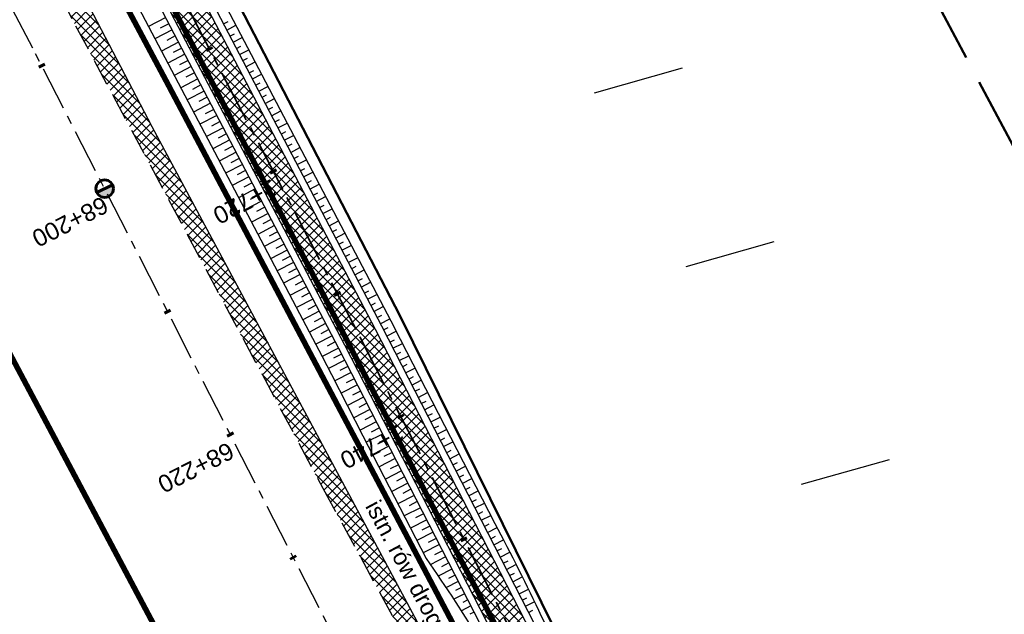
# Model space of a CAD drawing. Header units: metres. Extents: x 7529615 to 7533751, y 5721195 to 5727898.
# Tile 96 of 138: x 7530502 to 7530574, y 5726246 to 5726289. Entities that reach past the tile are written whole.
import ezdxf

# ---------------------------------------------------------------- set-up
doc = ezdxf.new("R2010")
doc.units = ezdxf.units.M
for name, pattern in [('CENTER', [50.8, 31.75, -6.35, 6.35, -6.35]), ('CENTER2', [28.575, 19.05, -3.175, 3.175, -3.175]), ('HIDDEN', [9.525, 6.35, -3.175]), ('L_0_09', [2.5, 2, -0.5])]:
    doc.linetypes.add(name, pattern=pattern)
for name, color, linetype in [('C-DROGI-SYTUACJA-ETYKIETY', 7, 'Continuous'), ('D-hatch-pobocza', 131, 'Continuous'), ('D-pobocza', 60, 'Continuous'), ('D-rowy', 160, 'Continuous'), ('D-skarpa', 2, 'Continuous'), ('D-skarpa-kreskowanie', 2, 'Continuous')]:
    doc.layers.add(name, color=color, linetype=linetype)
for name, color, linetype, lineweight, true_color in [('D-hatch-ciag-pieszo-rowerowy', 7, 'Continuous', 13, 0xff9f80), ('D-linia-podzialowa-ZRID', 7, 'Continuous', 50, 0x40ff00), ('D-podzialy-dzialek-etap-III', 7, 'Continuous', 30, 0xff0040), ('zakres-mdcp', 7, 'L_0_09', 50, 0xff05ff)]:
    doc.layers.add(name, color=color, linetype=linetype, lineweight=lineweight, true_color=true_color)
for name, color, linetype, lineweight in [('D-krawędzie', 3, 'Continuous', 30), ('D-obrzeża', 2, 'Continuous', 30), ('D-opisy', 2, 'Continuous', 30), ('D-oś', 2, 'CENTER', 30), ('D-pas-drogowy', 7, 'HIDDEN', 50)]:
    doc.layers.add(name, color=color, linetype=linetype, lineweight=lineweight)
doc.layers.add('poprzeczki', color=7, linetype='Continuous', true_color=0x0000c7)
doc.styles.get("Standard").update_dxf_attribs({"font": 'arial.ttf'})
pattern_1 = [(45, (0, 0), (-0.33675960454, 0.33675960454), []), (135, (0, 0), (-0.33675960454, -0.33675960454), [])]

# ---------------------------------------------------------------- blocks, each defined once
blk = doc.blocks.new('kilometraz')
at = {"linetype": 'ByBlock', "lineweight": -2}
blk.add_hatch(color=0, dxfattribs=at).paths.add_polyline_path([(0, -0.28125, 0.41421356), (0.28125, 0, 0.41421356), (0, 0.28125)])
at = {"color": 0, "linetype": 'ByBlock', "lineweight": -2}
blk.add_line((0, 0.28125), (0, -0.28125), dxfattribs=at)
blk.add_circle((0, 0), 0.28125, dxfattribs=at)
blk = doc.blocks.new('AeccTickLine')
at = {"color": 0, "linetype": 'ByBlock', "lineweight": -2}
blk.add_line((0, 1), (0, -1), dxfattribs=at)

msp = doc.modelspace()

# ---------------------------------------------------------------- hatches: boundary and pattern name
at = {"layer": 'D-hatch-ciag-pieszo-rowerowy'}
h = msp.add_hatch(dxfattribs=at)
h.set_pattern_fill('ANSI37', color=256, scale=0.15, style=0)
h.set_pattern_definition(pattern_1)
edge = h.paths.add_edge_path()
edge.add_line((7530579.999, 5726163.494), (7530582.284, 5726164.519))
edge.add_line((7530582.284, 5726164.519), (7530574.938, 5726178.434))
edge.add_arc((7530619.154, 5726201.777), 50, 202.668, 207.83183, ccw=False)
edge.add_line((7530573.016, 5726182.508), (7530570.15, 5726189.371))
edge.add_arc((7530524.012, 5726170.102), 50, 22.668, 27.59344)
edge.add_line((7530568.325, 5726193.262), (7530565.111, 5726199.411))
edge.add_arc((7530529.661, 5726180.883), 40, 27.59344, 33.13089)
edge.add_line((7530563.158, 5726202.745), (7530555.511, 5726214.462))
edge.add_arc((7530589.008, 5726236.325), 40, 208.44752, 213.13089, ccw=False)
edge.add_line((7530553.837, 5726217.27), (7530543.028, 5726237.223))
edge.add_line((7530543.028, 5726237.223), (7530528.099, 5726266.319))
edge.add_line((7530528.099, 5726266.319), (7530507.524, 5726305.704))
edge.add_line((7530507.524, 5726305.704), (7530488.366, 5726341.909))
edge.add_line((7530488.366, 5726341.909), (7530485.291, 5726347.724))
edge.add_line((7530485.291, 5726347.724), (7530482.337, 5726347.963))
edge.add_line((7530482.337, 5726347.963), (7530486.156, 5726340.739))
edge.add_line((7530486.156, 5726340.739), (7530505.312, 5726304.54))
edge.add_line((7530505.312, 5726304.54), (7530525.878, 5726265.169))
edge.add_line((7530525.878, 5726265.169), (7530540.816, 5726236.057))
edge.add_line((7530540.816, 5726236.057), (7530551.688, 5726215.99))
edge.add_arc((7530586.858, 5726235.044), 40, 208.44752, 213.13089)
edge.add_line((7530553.361, 5726213.182), (7530560.998, 5726201.48))
edge.add_arc((7530527.501, 5726179.618), 40, 27.59344, 33.13089, ccw=False)
edge.add_line((7530562.951, 5726198.146), (7530566.06, 5726192.199))
edge.add_arc((7530521.747, 5726169.039), 50, 22.668, 27.59344, ccw=False)
edge.add_line((7530567.884, 5726188.309), (7530570.753, 5726181.44))
edge.add_arc((7530616.891, 5726200.71), 50, 202.668, 207.83183)
edge.add_line((7530572.675, 5726177.366), (7530579.999, 5726163.494))
at = {"layer": 'D-hatch-pobocza'}
h = msp.add_hatch(dxfattribs=at)
h.set_pattern_fill('ANSI37', color=256, scale=0.15, style=0)
h.set_pattern_definition(pattern_1)
h.paths.add_polyline_path([(7530484.05, 5726334.34), (7530471.92, 5726357.11), (7530458.95, 5726381.07), (7530447.57, 5726403.23), (7530435.55, 5726425.46), (7530424.34, 5726446.96), (7530408.22, 5726477.68), (7530396.72, 5726499.26), (7530381.74, 5726527.87), (7530371.44, 5726547.5), (7530359.58, 5726569.81), (7530349.42, 5726588.72), (7530332.29, 5726621.37), (7530323.72, 5726638.05), (7530306.54, 5726670.82), (7530298.56, 5726686.33), (7530287.26, 5726707.54), (7530284.291, 5726713.261), (7530282.67, 5726712.404), (7530284.501, 5726708.94), (7530291.376, 5726695.94), (7530296.046, 5726687.107), (7530304.464, 5726671.187), (7530316.604, 5726648.181), (7530333.058, 5726617.014), (7530350.004, 5726585.006), (7530367.258, 5726552.316), (7530385.763, 5726517.235), (7530404.054, 5726482.546), (7530421.087, 5726450.182), (7530442.442, 5726409.661), (7530463.421, 5726369.85), (7530489.269, 5726320.828), (7530506.412, 5726288.291), (7530524.315, 5726254.784), (7530540.549, 5726224.891), (7530548.273, 5726210.669), (7530551.697, 5726207.035), (7530543.21, 5726222.9), (7530538.34, 5726232.11), (7530533.7, 5726240.35), (7530511.95, 5726280.97), (7530499.24, 5726305.31)])

# ---------------------------------------------------------------- linework, layer by layer
at = {"layer": 'D-krawędzie', "linetype": 'HIDDEN', "ltscale": 0.3}
msp.add_lwpolyline([(7530333.058, 5726617.014), (7530350.004, 5726585.006), (7530367.258, 5726552.316), (7530385.763, 5726517.235), (7530404.054, 5726482.546), (7530421.087, 5726450.182), (7530442.442, 5726409.661), (7530463.421, 5726369.85), (7530489.269, 5726320.828), (7530506.412, 5726288.291), (7530524.315, 5726254.784), (7530540.549, 5726224.891), (7530548.24, 5726210.73)], dxfattribs=at)
at = {"layer": 'D-linia-podzialowa-ZRID', "color": 12, "ltscale": 15, "true_color": 0xc70000}
msp.add_lwpolyline([(7530343.244, 5726623.649), (7530360.23, 5726591.747), (7530383.209, 5726548.059), (7530406.018, 5726503.606), (7530427.465, 5726462.62), (7530447.928, 5726424.388), (7530471.127, 5726379.921), (7530490.501, 5726343.033), (7530509.499, 5726306.733), (7530529.89, 5726267.244), (7530543.852, 5726238.99), (7530554.809, 5726218.944), (7530559.027, 5726212.223), (7530563.061, 5726206.41), (7530566.934, 5726200.464), (7530569.771, 5726194.902), (7530571.473, 5726191.282), (7530572.839, 5726188.025), (7530575.295, 5726182.035), (7530579.737, 5726173.306), (7530583.3, 5726167.41), (7530583.3, 5726167.41), (7530583.3, 5726167.41)], dxfattribs=at)
at = {"layer": 'D-obrzeża'}
for points in [[(7530341.029, 5726622.467), (7530357.948, 5726590.066), (7530380.911, 5726546.861), (7530404.057, 5726502.584), (7530425.547, 5726461.605), (7530445.927, 5726422.724), (7530468.894, 5726378.737), (7530488.366, 5726341.909), (7530507.524, 5726305.704), (7530528.099, 5726266.319), (7530543.028, 5726237.223), (7530553.837, 5726217.27, 0.020438), (7530555.511, 5726214.462), (7530563.158, 5726202.745, -0.024166), (7530565.111, 5726199.411), (7530568.325, 5726193.262, -0.021495), (7530570.15, 5726189.371), (7530573.016, 5726182.508, 0.022535), (7530574.938, 5726178.434), (7530582.467, 5726164.173, 0.144123), (7530586.407, 5726160.127), (7530591.402, 5726157.316, -0.143266), (7530593.364, 5726155.308), (7530594.228, 5726153.684)], [(7530338.815, 5726621.306), (7530355.736, 5726588.901), (7530378.7, 5726545.696), (7530401.842, 5726501.425), (7530423.333, 5726460.444), (7530443.712, 5726421.565), (7530466.681, 5726377.574), (7530486.156, 5726340.739), (7530505.312, 5726304.54), (7530525.878, 5726265.169), (7530540.816, 5726236.057), (7530551.688, 5726215.99, 0.020438), (7530553.361, 5726213.182), (7530560.998, 5726201.48, -0.024166), (7530562.951, 5726198.146), (7530566.06, 5726192.199, -0.021495), (7530567.884, 5726188.309), (7530570.753, 5726181.44, 0.022535), (7530572.675, 5726177.366), (7530580.714, 5726162.138, 0.101584), (7530584.546, 5726157.479), (7530584.686, 5726157.365, -0.100735), (7530588.495, 5726152.75), (7530588.874, 5726152.037)]]:
    msp.add_lwpolyline(points, format="xyb", dxfattribs=at)
at = {"layer": 'D-oś', "ltscale": 0.1}
msp.add_lwpolyline([(7530594.845, 5726110.895), (7530540.21, 5726214.45), (7530503.32, 5726286.651), (7530486.173, 5726319.196), (7530460.325, 5726368.218), (7530439.346, 5726408.03), (7530417.989, 5726448.552), (7530400.958, 5726480.914), (7530382.667, 5726515.602), (7530364.162, 5726550.682), (7530346.91, 5726583.371), (7530329.964, 5726615.378), (7530313.508, 5726646.548)], dxfattribs=at)
at = {"layer": 'D-oś', "linetype": 'CENTER2', "lineweight": 35, "ltscale": 0.2}
msp.add_lwpolyline([(7530467.787, 5726378.156), (7530487.261, 5726341.324), (7530506.418, 5726305.122), (7530526.989, 5726265.744), (7530541.922, 5726236.64), (7530552.763, 5726216.63, 0.020438), (7530554.436, 5726213.822), (7530562.078, 5726202.113, -0.024166), (7530564.031, 5726198.778), (7530567.392, 5726192.349, -0.021495), (7530568.851, 5726189.237), (7530572.059, 5726181.558, 0.022535), (7530573.596, 5726178.299), (7530581.269, 5726163.764, 0.096558), (7530584.871, 5726159.294), (7530589.549, 5726155.354, -0.108108), (7530591.633, 5726152.643), (7530599.06, 5726136.869, -0.193566), (7530599.404, 5726130.909), (7530599.097, 5726129.998, 0.223174), (7530599.583, 5726125.774), (7530602.576, 5726120.93, -0.017191)], format="xyb", dxfattribs=at)
at = {"layer": 'D-pas-drogowy', "ltscale": 0.2, "flags": 128}
msp.add_lwpolyline([(7531633.019, 5724182.834, 0.4, 0.4, 0), (7531617.559, 5724211.608, 0.4, 0.4, 0), (7531566.784, 5724302.736, 0.4, 0.4, 0), (7531538.419, 5724356.47, 0.4, 0.4, 0), (7531526.32, 5724379.39, 0.4, 0.4, 0), (7531516.102, 5724393.607, 0.4, 0.4, 0.001485), (7531513.78, 5724396.838, 0.4, 0.4, 0), (7531501.87, 5724413.41, 0.4, 0.4, 0), (7531474.926, 5724464.508, 0.4, 0.4, 0), (7531446.2, 5724518.992, 0.4, 0.4, 0), (7531424.962, 5724559.262, 0.4, 0.4, 0), (7531398.444, 5724609.566, 0.4, 0.4, 0), (7531379.647, 5724645.216, 0.4, 0.4, 0), (7531365.23, 5724672.56, 0.4, 0.4, 0), (7531341.306, 5724717.915, 0.4, 0.4, 0), (7531312.9, 5724771.789, 0.4, 0.4, 0), (7531292.591, 5724810.307, 0.4, 0.4, 0), (7531259.392, 5724873.271, 0.4, 0.4, 0), (7531233.74, 5724921.923, 0.4, 0.4, 0), (7531203.073, 5724980.092, 0.4, 0.4, 0), (7531173.471, 5725036.225, 0.4, 0.4, 0), (7531168.27, 5725046.09, 0.4, 0.4, 0), (7531172.29, 5725062.58, 0.4, 0.4, 0), (7531166.31, 5725074.58, 0.4, 0.4, 0), (7531150.32, 5725079.6, 0.4, 0.4, 0), (7531141.5, 5725096.43, 0.4, 0.4, 0), (7531109.312, 5725157.814, 0.4, 0.4, 0), (7531086.641, 5725201.048, 0.4, 0.4, 0), (7531059.198, 5725253.384, 0.4, 0.4, 0), (7531028.207, 5725312.489, 0.4, 0.4, 0), (7530999.105, 5725367.99, 0.4, 0.4, 0), (7530956.248, 5725449.725, 0.4, 0.4, 0), (7530924.398, 5725510.464, 0.4, 0.4, 0), (7530897.51, 5725561.74, 0.4, 0.4, 0), (7530894.46, 5725566.14, 0.4, 0.4, 0), (7530892.16, 5725570.49, 0.4, 0.4, 0), (7530869.363, 5725613.307, 0.4, 0.4, 0), (7530861.694, 5725627.705, 0.4, 0.4, 0), (7530852.74, 5725644.52, 0.4, 0.4, 0), (7530831.51, 5725684.2, 0.4, 0.4, 0), (7530811.13, 5725722.52, 0.4, 0.4, 0), (7530792.348, 5725757.941, 0.4, 0.4, 0), (7530768.03, 5725803.8, 0.4, 0.4, 0), (7530748.769, 5725840.179, 0.4, 0.4, 0), (7530727.7, 5725879.97, 0.4, 0.4, 0), (7530712.098, 5725909.545, 0.4, 0.4, 0), (7530693.644, 5725944.645, 0.4, 0.4, 0), (7530665.702, 5725997.539, 0.4, 0.4, 0), (7530641.76, 5726042.88, 0.4, 0.4, 0), (7530616.5, 5726091.48, 0.4, 0.4, 0), (7530604.628, 5726114.32, 0.4, 0.4, -0.007763), (7530602.5, 5726118.43, 0.4, 0.4, 0), (7530603.992, 5726123.395, 0.4, 0.4, 0), (7530606.53, 5726131.84, 0.4, 0.4, 0), (7530603.27, 5726136.83, 0.4, 0.4, 0), (7530593.776, 5726151.369, 0.4, 0.4, 0), (7530590.203, 5726156.84, 0.4, 0.4, 0), (7530583.3, 5726167.41, 0.4, 0.4, 0), (7530580.578, 5726170.428, 0.4, 0.4, 0), (7530575.85, 5726175.67, 0.4, 0.4, 0), (7530569.01, 5726186.66, 0.4, 0.4, 0), (7530562.555, 5726199.189, 0.4, 0.4, 0), (7530555.67, 5726211.39, 0.4, 0.4, 0), (7530548.29, 5726224.23, 0.4, 0.4, 0), (7530540.58, 5726237.71, 0.4, 0.4, 0), (7530532.68, 5726252.65, 0.4, 0.4, 0), (7530524.06, 5726269.35, 0.4, 0.4, 0), (7530502.82, 5726309.91, 0.4, 0.4, 0), (7530488.83, 5726336.63, 0.4, 0.4, 0), (7530466.03, 5726380.16, 0.4, 0.4, 0), (7530438.47, 5726432.77, 0.4, 0.4, 0), (7530424.53, 5726459.09, 0.4, 0.4, 0), (7530401.63, 5726502.97, 0.4, 0.4, 0), (7530383.38, 5726538.06, 0.4, 0.4, 0), (7530353.97, 5726593.52, 0.4, 0.4, 0), (7530338.47, 5726622.74, 0.4, 0.4, 0), (7530322.01, 5726653.88, 0.4, 0.4, 0), (7530297.54, 5726700.33, 0.4, 0.4, 0), (7530287.38, 5726719.6, 0.4, 0.4, 0), (7530285.95, 5726722.316, 0.4, 0.4, 0), (7530280.26, 5726733.12, 0.4, 0.4, 0), (7530266.73, 5726758.74, 0.4, 0.4, 0), (7530260.42, 5726770.47, 0.4, 0.4, 0), (7530253.25, 5726783.82, 0.4, 0.4, 0), (7530244.95, 5726799.33, 0.4, 0.4, 0), (7530239.39, 5726808.49, 0.4, 0.4, 0), (7530238.29, 5726807.9, 0.4, 0.4, 0), (7530218.11, 5726850.67, 0.4, 0.4, 0), (7530175.907, 5726928.168, 0.4, 0.4, 0), (7530096.68, 5727076.15, 0.4, 0.4, 0), (7530094.68, 5727079.89, 0.4, 0.4, 0), (7530064.597, 5727135.523, 0.4, 0.4, 0), (7530046.731, 5727168.892, 0.4, 0.4, 0), (7530025.803, 5727208.461, 0.4, 0.4, 0), (7530012.847, 5727232.979, 0.4, 0.4, 0), (7529994.15, 5727268.45, 0.4, 0.4, 0), (7529981.671, 5727291.93, 0.4, 0.4, 0), (7529949.89, 5727351.73, 0.4, 0.4, 0), (7529924.75, 5727399.03, 0.4, 0.4, 0), (7529915.516, 5727417.1, 0.4, 0.4, 0), (7529885.83, 5727475.19, 0.4, 0.4, 0), (7529862.56, 5727519.97, 0.4, 0.4, 0), (7529852.985, 5727538.191, 0.4, 0.4, 0), (7529836.513, 5727569.511, 0.4, 0.4, 0), (7529815.369, 5727609.141, 0.4, 0.4, 0), (7529792.795, 5727651.247, 0.4, 0.4, 0), (7529774.199, 5727685.858, 0.4, 0.4, 0), (7529746.966, 5727736.059, 0.4, 0.4, 0), (7529733.92, 5727757.62, 0.4, 0.4, 0), (7529708.607, 5727806.389, 0.4, 0.4, 0), (7529688.492, 5727796.345, 0.4, 0.4, 0), (7529723.55, 5727729.88, 0.4, 0.4, 0), (7529725.42, 5727730.2, 0.4, 0.4, 0), (7529735.38, 5727711.28, 0.4, 0.4, 0), (7529739.21, 5727707.77, 0.4, 0.4, 0), (7529753.31, 5727681.13, 0.4, 0.4, 0), (7529755.178, 5727682.114, 0.4, 0.4, 0), (7529792.102, 5727611.923, 0.4, 0.4, 0), (7529811.741, 5727574.662, 0.4, 0.4, 0), (7529835.194, 5727530.193, 0.4, 0.4, 0), (7529857.56, 5727487.787, 0.4, 0.4, 0), (7529875.155, 5727454.426, 0.4, 0.4, 0), (7529890.63, 5727425.131, 0.4, 0.4, 0), (7529900.671, 5727406.159, 0.4, 0.4, 0), (7529953.284, 5727306.747, 0.4, 0.4, 0), (7529983.208, 5727250.207, 0.4, 0.4, 0), (7530015.379, 5727189.42, 0.4, 0.4, 0), (7530062.319, 5727099.625, 0.4, 0.4, 0), (7530100.06, 5727027.16, 0.4, 0.4, 0), (7530105.06, 5727018.32, 0.4, 0.4, 0), (7530143.175, 5726945.066, 0.4, 0.4, 0), (7530170.547, 5726892.961, 0.4, 0.4, 0), (7530195.92, 5726850.75, 0.4, 0.4, 0), (7530194.71, 5726849.15, 0.4, 0.4, 0), (7530197.22, 5726845.06, 0.4, 0.4, 0), (7530254.03, 5726738.21, 0.4, 0.4, 0), (7530261.371, 5726724.163, 0.4, 0.4, 0), (7530281.54, 5726685.57, 0.4, 0.4, 0), (7530289.214, 5726671.967, 0.4, 0.4, 0), (7530300.51, 5726651.778, 0.4, 0.4, 0), (7530303.939, 5726645.168, 0.4, 0.4, 0), (7530334.708, 5726583.665, 0.4, 0.4, 0), (7530397.759, 5726458.5, 0.4, 0.4, 0), (7530450.41, 5726357.28, 0.4, 0.4, 0), (7530482.4, 5726303.41, 0.4, 0.4, 0), (7530483.688, 5726301.003, 0.4, 0.4, 0), (7530491.35, 5726283.94, 0.4, 0.4, 0), (7530512.67, 5726243.78, 0.4, 0.4, 0), (7530529.43, 5726209.46, 0.4, 0.4, 0), (7530571.29, 5726130.56, 0.4, 0.4, 0), (7530581.28, 5726107.21, 0.4, 0.4, 0), (7530591.16, 5726088.44, 0.4, 0.4, 0), (7530597.42, 5726080.68, 0.4, 0.4, 0), (7530607.21, 5726063.51, 0.4, 0.4, 0), (7530610.82, 5726061.93, 0.4, 0.4, 0), (7530634.935, 5726016.147, 0.4, 0.4, 0), (7530642.914, 5726001.078, 0.4, 0.4, 0), (7530695.12, 5725902.09, 0.4, 0.4, 0), (7530708.718, 5725876.303, 0.4, 0.4, 0), (7530755.54, 5725787.51, 0.4, 0.4, 0), (7530802.56, 5725694.925, 0.4, 0.4, 0), (7530840.085, 5725624.059, 0.4, 0.4, 0), (7530865.243, 5725577.494, 0.4, 0.4, 0), (7530914.557, 5725484.684, 0.4, 0.4, 0), (7530964.182, 5725390.836, 0.4, 0.4, 0), (7531008.007, 5725307.954, 0.4, 0.4, 0), (7531059.253, 5725211.041, 0.4, 0.4, 0), (7531127.66, 5725081.67, 0.4, 0.4, 0), (7531345.12, 5724669.94, 0.4, 0.4, 0), (7531388.464, 5724586.93, 0.4, 0.4, 0), (7531412.35, 5724541.183, 0.4, 0.4, 0), (7531482.09, 5724407.62, 0.4, 0.4, 0), (7531504.02, 5724366.79, 0.4, 0.4, 0), (7531519.374, 5724337.52, 0.4, 0.4, 0), (7531563.749, 5724252.932, 0.4, 0.4, 0), (7531602.175, 5724179.681, 0.4, 0.4, 0), (7531619.177, 5724147.204, 0.4, 0.4, 0), (7531625.038, 5724135.635, 0.4, 0.4, 0), (7531656.796, 5724073.316, 0.4, 0.4, 0), (7531675.12, 5724037.36, 0.4, 0.4, 0), (7531682.71, 5724022.92, 0.4, 0.4, 0), (7531705.565, 5723979.811, 0.4, 0.4, 0), (7531736.606, 5723921.262, 0.4, 0.4, 0), (7531750.46, 5723895.13, 0.4, 0.4, 0), (7531740.77, 5723886.56, 0.4, 0.4, 0), (7531732.86, 5723885, 0.4, 0.4, 0), (7531722.18, 5723887.77, 0.4, 0.4, 0), (7531729.87, 5723862.17, 0.4, 0.4, 0), (7531742.92, 5723861.93, 0.4, 0.4, 0), (7531763.71, 5723859.52, 0.4, 0.4, 0), (7531768.42, 5723854.12, 0.4, 0.4, 0), (7531787.42, 5723817.97, 0.4, 0.4, 0), (7531795.57, 5723809.82, 0.4, 0.4, 0), (7531816.347, 5723819.85, 0.4, 0.4, 0), (7531816.347, 5723819.85, 0.4, 0.4, 0), (7531805.06, 5723843.23, 0.4, 0.4, 0), (7531803.61, 5723886.23, 0.4, 0.4, 0), (7531803.61, 5723886.23, 0.4, 0.4, 0), (7531780.08, 5723929.25, 0.4, 0.4, 0), (7531758.69, 5723936.76, 0.4, 0.4, 0), (7531749.359, 5723946.412, 0.4, 0.4, 0), (7531742.71, 5723953.29, 0.4, 0.4, 0), (7531735.177, 5723967.878, 0.4, 0.4, 0), (7531722.37, 5723992.68, 0.4, 0.4, 0), (7531705.042, 5724030.886, 0.4, 0.4, 0), (7531699.47, 5724043.17, 0.4, 0.4, 0), (7531692.69, 5724058.11, 0.4, 0.4, 0), (7531679.672, 5724084.017, 0.4, 0.4, 0), (7531674.55, 5724094.21, 0.4, 0.4, 0), (7531666.633, 5724114.003, 0.4, 0.4, 0), (7531649, 5724153.82, 0.4, 0.4, 0), (7531641.49, 5724149.34, 0.4, 0.4, 0), (7531626.04, 5724179.34, 0.4, 0.4, 0), (7531633.03, 5724182.84, 0, 0, 0)], format="xyseb", dxfattribs=at)
at = {"layer": 'D-pobocza'}
for points in [[(7530324.032, 5726655.814), (7530341.472, 5726622.699), (7530358.39, 5726590.299), (7530381.354, 5726547.095), (7530404.5, 5726502.816), (7530425.99, 5726461.837), (7530446.37, 5726422.955), (7530469.336, 5726378.97), (7530488.808, 5726342.142), (7530507.967, 5726305.936), (7530528.543, 5726266.549), (7530543.47, 5726237.456), (7530554.277, 5726217.509, 0.020438), (7530555.929, 5726214.736), (7530563.577, 5726203.019, -0.024166), (7530565.554, 5726199.643), (7530568.768, 5726193.493, -0.021495), (7530570.611, 5726189.564), (7530573.478, 5726182.701, 0.022535), (7530575.38, 5726178.667), (7530582.909, 5726164.407)], [(7530320.936, 5726654.183), (7530338.372, 5726621.074), (7530355.294, 5726588.668), (7530378.258, 5726545.463), (7530401.399, 5726501.193), (7530422.89, 5726460.212), (7530443.269, 5726421.333), (7530466.238, 5726377.342), (7530485.714, 5726340.506), (7530504.869, 5726304.308), (7530525.434, 5726264.939), (7530540.374, 5726235.824), (7530551.248, 5726215.751, 0.020438), (7530552.942, 5726212.908), (7530560.579, 5726201.207, -0.024166), (7530562.508, 5726197.914), (7530565.617, 5726191.967, -0.021495), (7530567.423, 5726188.116), (7530570.292, 5726181.248, 0.022535), (7530572.232, 5726177.133), (7530572.779, 5726176.098)]]:
    msp.add_lwpolyline(points, format="xyb", dxfattribs=at)
msp.add_lwpolyline([(7530548.273, 5726210.669), (7530551.697, 5726207.035), (7530543.21, 5726222.9), (7530538.34, 5726232.11), (7530533.7, 5726240.35), (7530511.95, 5726280.97), (7530499.24, 5726305.31), (7530484.05, 5726334.34), (7530471.92, 5726357.11), (7530458.95, 5726381.07), (7530447.57, 5726403.23), (7530435.55, 5726425.46), (7530424.34, 5726446.96), (7530408.22, 5726477.68), (7530396.72, 5726499.26), (7530381.74, 5726527.87), (7530371.44, 5726547.5), (7530359.58, 5726569.81), (7530349.42, 5726588.72), (7530332.29, 5726621.37)], dxfattribs=at)
at = {"layer": 'D-podzialy-dzialek-etap-III'}
for points in [[(7530543.972, 5726283.429), (7530550.331, 5726285.229)], [(7530550.602, 5726270.86), (7530556.961, 5726272.66)], [(7530558.959, 5726255.076), (7530565.319, 5726256.876)]]:
    msp.add_lwpolyline(points, dxfattribs=at)
at = {"layer": 'D-rowy', "linetype": 'HIDDEN', "ltscale": 0.1, "const_width": 0.4, "flags": 128}
msp.add_lwpolyline([(7530551.499, 5726212.267), (7530543.597, 5726226.236), (7530531.122, 5726249.92), (7530513.079, 5726284.072), (7530493.258, 5726321.227), (7530474.307, 5726357.907), (7530450.222, 5726402.72), (7530429.968, 5726441.454), (7530407.859, 5726483.738), (7530388.275, 5726520.931), (7530367.428, 5726560.809), (7530342.591, 5726608.109), (7530323.482, 5726644.276), (7530301.727, 5726686.325), (7530278.863, 5726729.805), (7530276.238, 5726736.773), (7530276.238, 5726736.773)], dxfattribs=at)
at = {"layer": 'D-skarpa', "linetype": 'Continuous'}
for points in [[(7530504.009, 5726302.848), (7530520.287, 5726271.864), (7530522.62, 5726267.441), (7530524.266, 5726264.322), (7530524.926, 5726263.03), (7530527.21, 5726258.583), (7530529.502, 5726254.139), (7530531.78, 5726249.688, -0.036809), (7530539.503, 5726236.791)], [(7530511.355, 5726301.044), (7530529.219, 5726266.909), (7530529.901, 5726265.583), (7530536.761, 5726252.243, -0.022281), (7530543.172, 5726238.674), (7530543.233, 5726238.555), (7530543.739, 5726237.572), (7530545.544, 5726234.325), (7530550.38, 5726225.571), (7530552.737, 5726221.161), (7530554.141, 5726218.602), (7530554.441, 5726217.971), (7530554.619, 5726217.636), (7530555.079, 5726216.804), (7530555.354, 5726216.339), (7530556.127, 5726215.135), (7530556.225, 5726214.99), (7530560.593, 5726208.606), (7530563.478, 5726204.518)]]:
    msp.add_lwpolyline(points, format="xyb", dxfattribs=at)
at = {"layer": 'D-skarpa-kreskowanie', "linetype": 'Continuous'}
for p, q in [((7530512.93, 5726288.876, 107.541), (7530511.69, 5726288.228, 106.608)), ((7530513.162, 5726288.433, 107.541), (7530512.542, 5726288.109, 107.075)), ((7530517.118, 5726288.418, 107.67), (7530517.45, 5726288.591, 107.421)), ((7530517.35, 5726287.975, 107.67), (7530518.013, 5726288.322, 107.171)), ((7530513.393, 5726287.989, 107.54), (7530512.155, 5726287.343, 106.609)), ((7530517.581, 5726287.532, 107.67), (7530517.913, 5726287.705, 107.42)), ((7530513.857, 5726287.103, 107.54), (7530512.62, 5726286.457, 106.61)), ((7530513.625, 5726287.546, 107.54), (7530513.006, 5726287.223, 107.075)), ((7530517.813, 5726287.089, 107.67), (7530518.477, 5726287.436, 107.17)), ((7530514.32, 5726286.217, 107.54), (7530513.085, 5726285.572, 106.612)), ((7530514.088, 5726286.66, 107.54), (7530513.47, 5726286.337, 107.075)), ((7530518.044, 5726286.646, 107.669), (7530518.376, 5726286.819, 107.42)), ((7530518.276, 5726286.202, 107.669), (7530518.94, 5726286.55, 107.169)), ((7530514.551, 5726285.774, 107.54), (7530513.935, 5726285.451, 107.076)), ((7530518.507, 5726285.759, 107.669), (7530518.84, 5726285.933, 107.419)), ((7530518.739, 5726285.316, 107.669), (7530519.404, 5726285.664, 107.168)), ((7530514.783, 5726285.33, 107.539), (7530513.551, 5726284.687, 106.613)), ((7530515.014, 5726284.887, 107.539), (7530514.399, 5726284.566, 107.076)), ((7530518.97, 5726284.873, 107.669), (7530519.303, 5726285.047, 107.418)), ((7530519.202, 5726284.43, 107.669), (7530519.868, 5726284.778, 107.168)), ((7530515.246, 5726284.444, 107.539), (7530514.016, 5726283.801, 106.614)), ((7530515.477, 5726284.001, 107.539), (7530514.863, 5726283.68, 107.077)), ((7530519.433, 5726283.986, 107.668), (7530519.766, 5726284.161, 107.418)), ((7530515.709, 5726283.558, 107.539), (7530514.481, 5726282.916, 106.615)), ((7530519.665, 5726283.543, 107.668), (7530520.331, 5726283.892, 107.167)), ((7530516.172, 5726282.671, 107.538), (7530514.946, 5726282.031, 106.616)), ((7530515.94, 5726283.114, 107.539), (7530515.327, 5726282.794, 107.077)), ((7530519.896, 5726283.1, 107.668), (7530520.23, 5726283.274, 107.417)), ((7530520.128, 5726282.657, 107.668), (7530520.795, 5726283.006, 107.166)), ((7530516.403, 5726282.228, 107.538), (7530515.791, 5726281.908, 107.078)), ((7530520.359, 5726282.214, 107.668), (7530520.693, 5726282.388, 107.417)), ((7530520.591, 5726281.771, 107.667), (7530521.259, 5726282.12, 107.165)), ((7530516.635, 5726281.785, 107.538), (7530515.411, 5726281.146, 106.618)), ((7530516.866, 5726281.342, 107.538), (7530516.255, 5726281.022, 107.078)), ((7530520.822, 5726281.327, 107.667), (7530521.157, 5726281.502, 107.416)), ((7530521.054, 5726280.884, 107.667), (7530521.722, 5726281.234, 107.164)), ((7530517.098, 5726280.899, 107.538), (7530515.876, 5726280.26, 106.619)), ((7530517.329, 5726280.455, 107.538), (7530516.719, 5726280.137, 107.079)), ((7530521.285, 5726280.441, 107.667), (7530521.62, 5726280.616, 107.415)), ((7530517.561, 5726280.012, 107.537), (7530516.341, 5726279.375, 106.62)), ((7530521.517, 5726279.998, 107.667), (7530522.186, 5726280.348, 107.163)), ((7530521.748, 5726279.555, 107.667), (7530522.083, 5726279.73, 107.415)), ((7530518.024, 5726279.126, 107.537), (7530516.806, 5726278.49, 106.621)), ((7530517.792, 5726279.569, 107.537), (7530517.183, 5726279.251, 107.079)), ((7530521.98, 5726279.112, 107.666), (7530522.65, 5726279.462, 107.163)), ((7530518.255, 5726278.683, 107.537), (7530517.647, 5726278.365, 107.079)), ((7530522.211, 5726278.668, 107.666), (7530522.547, 5726278.843, 107.414)), ((7530522.443, 5726278.225, 107.666), (7530523.114, 5726278.576, 107.162)), ((7530518.487, 5726278.24, 107.537), (7530517.271, 5726277.605, 106.623)), ((7530518.718, 5726277.796, 107.537), (7530518.111, 5726277.479, 107.08)), ((7530522.674, 5726277.782, 107.666), (7530523.01, 5726277.957, 107.414)), ((7530522.906, 5726277.339, 107.666), (7530523.577, 5726277.69, 107.161)), ((7530518.95, 5726277.353, 107.536), (7530517.736, 5726276.719, 106.624)), ((7530519.181, 5726276.91, 107.536), (7530518.575, 5726276.593, 107.08)), ((7530523.137, 5726276.896, 107.666), (7530523.473, 5726277.071, 107.413)), ((7530519.413, 5726276.467, 107.536), (7530518.202, 5726275.834, 106.625)), ((7530523.369, 5726276.453, 107.665), (7530524.041, 5726276.804, 107.16)), ((7530523.6, 5726276.009, 107.665), (7530523.937, 5726276.185, 107.412)), ((7530519.876, 5726275.58, 107.536), (7530518.667, 5726274.949, 106.626)), ((7530519.644, 5726276.024, 107.536), (7530519.039, 5726275.708, 107.081)), ((7530523.832, 5726275.566, 107.665), (7530524.505, 5726275.918, 107.159)), ((7530520.107, 5726275.137, 107.536), (7530519.503, 5726274.822, 107.081)), ((7530524.063, 5726275.123, 107.665), (7530524.4, 5726275.299, 107.412)), ((7530524.295, 5726274.68, 107.665), (7530524.968, 5726275.032, 107.158)), ((7530520.339, 5726274.694, 107.535), (7530519.132, 5726274.064, 106.627)), ((7530520.57, 5726274.251, 107.535), (7530519.967, 5726273.936, 107.082)), ((7530524.527, 5726274.237, 107.665), (7530524.863, 5726274.413, 107.411)), ((7530524.758, 5726273.793, 107.664), (7530525.432, 5726274.146, 107.157)), ((7530520.802, 5726273.808, 107.535), (7530519.597, 5726273.178, 106.629)), ((7530521.033, 5726273.365, 107.535), (7530520.431, 5726273.05, 107.082)), ((7530524.99, 5726273.35, 107.664), (7530525.327, 5726273.526, 107.411)), ((7530521.265, 5726272.921, 107.535), (7530520.062, 5726272.293, 106.63)), ((7530525.221, 5726272.907, 107.664), (7530525.896, 5726273.26, 107.157)), ((7530525.453, 5726272.464, 107.664), (7530525.79, 5726272.64, 107.41)), ((7530521.728, 5726272.035, 107.534), (7530520.528, 5726271.408, 106.632)), ((7530521.496, 5726272.478, 107.535), (7530520.895, 5726272.164, 107.083)), ((7530525.684, 5726272.021, 107.664), (7530526.359, 5726272.374, 107.156)), ((7530521.959, 5726271.592, 107.534), (7530521.36, 5726271.279, 107.084)), ((7530525.916, 5726271.578, 107.664), (7530526.253, 5726271.754, 107.409)), ((7530526.147, 5726271.134, 107.663), (7530526.823, 5726271.488, 107.155)), ((7530522.191, 5726271.149, 107.534), (7530520.994, 5726270.524, 106.634)), ((7530522.422, 5726270.706, 107.534), (7530521.825, 5726270.393, 107.084)), ((7530526.379, 5726270.691, 107.663), (7530526.717, 5726270.868, 107.409)), ((7530526.61, 5726270.248, 107.663), (7530527.287, 5726270.602, 107.154)), ((7530522.654, 5726270.262, 107.534), (7530521.461, 5726269.639, 106.636)), ((7530522.885, 5726269.819, 107.534), (7530522.29, 5726269.508, 107.085)), ((7530526.842, 5726269.805, 107.663), (7530527.18, 5726269.982, 107.408)), ((7530523.117, 5726269.376, 107.533), (7530521.927, 5726268.755, 106.639)), ((7530527.073, 5726269.362, 107.663), (7530527.75, 5726269.716, 107.153)), ((7530527.305, 5726268.919, 107.663), (7530527.643, 5726269.096, 107.408)), ((7530523.58, 5726268.49, 107.533), (7530522.394, 5726267.87, 106.641)), ((7530523.348, 5726268.933, 107.533), (7530522.754, 5726268.623, 107.086)), ((7530527.536, 5726268.475, 107.662), (7530528.214, 5726268.83, 107.152)), ((7530524.043, 5726267.603, 107.533), (7530522.86, 5726266.986, 106.643)), ((7530523.811, 5726268.047, 107.533), (7530523.219, 5726267.737, 107.087)), ((7530527.768, 5726268.032, 107.662), (7530528.107, 5726268.209, 107.407)), ((7530527.999, 5726267.589, 107.662), (7530528.678, 5726267.944, 107.152)), ((7530524.274, 5726267.16, 107.533), (7530523.684, 5726266.852, 107.088)), ((7530528.231, 5726267.146, 107.662), (7530528.57, 5726267.323, 107.407)), ((7530528.462, 5726266.703, 107.662), (7530529.141, 5726267.058, 107.151)), ((7530524.506, 5726266.717, 107.532), (7530523.327, 5726266.101, 106.646)), ((7530524.737, 5726266.274, 107.532), (7530524.149, 5726265.966, 107.089)), ((7530528.692, 5726266.258, 107.662), (7530529.033, 5726266.433, 107.406)), ((7530524.969, 5726265.831, 107.532), (7530523.794, 5726265.217, 106.648)), ((7530528.92, 5726265.814, 107.661), (7530529.602, 5726266.164, 107.15)), ((7530529.148, 5726265.369, 107.661), (7530529.49, 5726265.544, 107.405)), ((7530525.432, 5726264.944, 107.532), (7530524.26, 5726264.332, 106.65)), ((7530525.2, 5726265.387, 107.532), (7530524.614, 5726265.081, 107.09)), ((7530529.376, 5726264.924, 107.661), (7530530.06, 5726265.275, 107.149)), ((7530525.888, 5726264.055, 107.531), (7530524.711, 5726263.451, 106.649)), ((7530525.66, 5726264.499, 107.532), (7530525.072, 5726264.198, 107.091)), ((7530529.605, 5726264.479, 107.661), (7530529.947, 5726264.654, 107.405)), ((7530529.833, 5726264.034, 107.661), (7530530.517, 5726264.385, 107.148)), ((7530526.117, 5726263.61, 107.531), (7530525.528, 5726263.308, 107.09)), ((7530530.061, 5726263.589, 107.661), (7530530.403, 5726263.765, 107.404)), ((7530530.289, 5726263.144, 107.66), (7530530.974, 5726263.496, 107.147)), ((7530526.345, 5726263.165, 107.531), (7530525.167, 5726262.561, 106.648)), ((7530526.573, 5726262.72, 107.531), (7530525.984, 5726262.418, 107.09)), ((7530530.518, 5726262.7, 107.66), (7530530.86, 5726262.875, 107.403)), ((7530526.802, 5726262.275, 107.531), (7530525.624, 5726261.671, 106.648)), ((7530530.746, 5726262.255, 107.66), (7530531.432, 5726262.607, 107.146)), ((7530530.974, 5726261.81, 107.66), (7530531.317, 5726261.986, 107.403)), ((7530527.258, 5726261.385, 107.53), (7530526.081, 5726260.781, 106.648)), ((7530527.03, 5726261.83, 107.53), (7530526.441, 5726261.528, 107.089)), ((7530531.202, 5726261.365, 107.66), (7530531.889, 5726261.717, 107.145)), ((7530527.715, 5726260.496, 107.53), (7530526.538, 5726259.892, 106.648)), ((7530527.486, 5726260.941, 107.53), (7530526.898, 5726260.639, 107.089)), ((7530531.431, 5726260.92, 107.66), (7530531.774, 5726261.096, 107.402)), ((7530531.659, 5726260.475, 107.659), (7530532.346, 5726260.828, 107.144)), ((7530527.943, 5726260.051, 107.53), (7530527.355, 5726259.749, 107.089)), ((7530531.887, 5726260.03, 107.659), (7530532.231, 5726260.207, 107.401)), ((7530532.115, 5726259.586, 107.659), (7530532.804, 5726259.939, 107.143)), ((7530528.171, 5726259.606, 107.53), (7530526.995, 5726259.002, 106.648)), ((7530528.399, 5726259.161, 107.529), (7530527.811, 5726258.859, 107.089)), ((7530532.344, 5726259.141, 107.659), (7530532.688, 5726259.317, 107.401)), ((7530532.572, 5726258.696, 107.659), (7530533.261, 5726259.049, 107.142)), ((7530528.628, 5726258.716, 107.529), (7530527.452, 5726258.113, 106.649)), ((7530532.8, 5726258.251, 107.659), (7530533.145, 5726258.428, 107.4)), ((7530529.084, 5726257.827, 107.529), (7530527.911, 5726257.225, 106.65)), ((7530528.856, 5726258.271, 107.529), (7530528.269, 5726257.97, 107.089)), ((7530533.028, 5726257.806, 107.658), (7530533.718, 5726258.16, 107.141)), ((7530529.541, 5726256.937, 107.529), (7530528.369, 5726256.336, 106.651)), ((7530529.312, 5726257.382, 107.529), (7530528.726, 5726257.081, 107.09)), ((7530533.257, 5726257.361, 107.658), (7530533.602, 5726257.538, 107.4)), ((7530533.485, 5726256.916, 107.658), (7530534.176, 5726257.271, 107.141)), ((7530529.769, 5726256.492, 107.528), (7530529.184, 5726256.192, 107.09)), ((7530533.713, 5726256.472, 107.658), (7530534.059, 5726256.649, 107.399)), ((7530533.941, 5726256.027, 107.658), (7530534.633, 5726256.381, 107.14)), ((7530529.997, 5726256.047, 107.528), (7530528.828, 5726255.447, 106.652)), ((7530530.225, 5726255.602, 107.528), (7530529.641, 5726255.303, 107.09)), ((7530534.17, 5726255.582, 107.658), (7530534.516, 5726255.759, 107.398)), ((7530534.398, 5726255.137, 107.657), (7530535.09, 5726255.492, 107.139)), ((7530530.454, 5726255.157, 107.528), (7530529.286, 5726254.558, 106.653)), ((7530534.626, 5726254.692, 107.657), (7530534.973, 5726254.87, 107.398)), ((7530530.91, 5726254.268, 107.528), (7530529.743, 5726253.669, 106.653)), ((7530530.682, 5726254.713, 107.528), (7530530.099, 5726254.413, 107.091)), ((7530534.854, 5726254.247, 107.657), (7530535.547, 5726254.603, 107.138)), ((7530531.367, 5726253.378, 107.527), (7530530.198, 5726252.779, 106.652)), ((7530531.138, 5726253.823, 107.527), (7530530.555, 5726253.523, 107.09)), ((7530535.083, 5726253.802, 107.657), (7530535.429, 5726253.98, 107.397)), ((7530535.311, 5726253.358, 107.657), (7530536.005, 5726253.713, 107.137)), ((7530531.595, 5726252.933, 107.527), (7530531.011, 5726252.633, 107.089)), ((7530535.539, 5726252.913, 107.656), (7530535.886, 5726253.091, 107.396)), ((7530535.768, 5726252.468, 107.656), (7530536.462, 5726252.824, 107.136)), ((7530531.823, 5726252.488, 107.527), (7530530.654, 5726251.888, 106.651)), ((7530532.051, 5726252.043, 107.527), (7530531.467, 5726251.743, 107.088)), ((7530535.996, 5726252.023, 107.656), (7530536.343, 5726252.201, 107.396)), ((7530536.224, 5726251.578, 107.656), (7530536.919, 5726251.934, 107.136)), ((7530532.28, 5726251.599, 107.527), (7530531.109, 5726250.998, 106.65)), ((7530536.452, 5726251.133, 107.656), (7530536.799, 5726251.311, 107.396)), ((7530532.736, 5726250.709, 107.526), (7530531.565, 5726250.108, 106.648)), ((7530532.508, 5726251.154, 107.526), (7530531.923, 5726250.853, 107.088)), ((7530536.681, 5726250.688, 107.656), (7530537.373, 5726251.044, 107.136)), ((7530533.193, 5726249.819, 107.526), (7530532.079, 5726249.248, 106.692)), ((7530532.964, 5726250.264, 107.526), (7530532.38, 5726249.964, 107.088)), ((7530536.909, 5726250.244, 107.655), (7530537.255, 5726250.421, 107.396)), ((7530537.137, 5726249.799, 107.655), (7530537.828, 5726250.153, 107.137)), ((7530533.421, 5726249.374, 107.526), (7530532.892, 5726249.103, 107.129)), ((7530537.365, 5726249.354, 107.655), (7530537.711, 5726249.531, 107.396)), ((7530537.594, 5726248.909, 107.655), (7530538.283, 5726249.263, 107.138)), ((7530533.649, 5726248.929, 107.526), (7530532.647, 5726248.415, 106.774)), ((7530533.877, 5726248.485, 107.525), (7530533.404, 5726248.242, 107.171)), ((7530537.822, 5726248.464, 107.655), (7530538.166, 5726248.641, 107.397)), ((7530538.05, 5726248.019, 107.655), (7530538.738, 5726248.372, 107.139)), ((7530534.106, 5726248.04, 107.525), (7530533.214, 5726247.582, 106.857)), ((7530538.278, 5726247.574, 107.654), (7530538.622, 5726247.751, 107.397)), ((7530534.562, 5726247.15, 107.525), (7530533.782, 5726246.75, 106.94)), ((7530534.334, 5726247.595, 107.525), (7530533.916, 5726247.38, 107.212)), ((7530538.507, 5726247.13, 107.654), (7530539.179, 5726247.475, 107.15)), ((7530535.019, 5726246.26, 107.525), (7530534.349, 5726245.917, 107.023)), ((7530534.791, 5726246.705, 107.525), (7530534.428, 5726246.519, 107.253)), ((7530538.735, 5726246.685, 107.654), (7530539.061, 5726246.852, 107.41)), ((7530538.963, 5726246.24, 107.654), (7530539.595, 5726246.564, 107.181)), ((7530535.247, 5726245.815, 107.524), (7530534.939, 5726245.657, 107.294)), ((7530539.191, 5726245.795, 107.654), (7530539.497, 5726245.952, 107.425))]:
    msp.add_line(p, q, dxfattribs=at)
at = {"layer": 'zakres-mdcp', "color": 202, "lineweight": 50, "ltscale": 4, "flags": 128}
msp.add_lwpolyline([(7531758.716, 5723850.032), (7531728.332, 5723851.794), (7531693.814, 5723894.136), (7531508.569, 5724248.602), (7531193.64, 5724847.394), (7530844.997, 5725516.068), (7530405.871, 5726335.327), (7530096.993, 5726929.301), (7529784.459, 5727520.373), (7529614.644, 5727842.41), (7529717.957, 5727897.667), (7529956.258, 5727449.278), (7530409.857, 5726589.568), (7530617.799, 5726197.499), (7530696.376, 5726240.903), (7530727.021, 5726177.862), (7530650.299, 5726135.481), (7530758.301, 5725929.636), (7531064.675, 5725351.856), (7531385.887, 5724741.515), (7531581.6, 5724370.323), (7531686.001, 5724174.745), (7531797.117, 5723955.134), (7531838.087, 5723957.501), (7531858.457, 5723931.987), (7531819.328, 5723892.549), (7531820.891, 5723857.614), (7531768.235, 5723832.41), (7531758.716, 5723850.032)], dxfattribs=at)

# ---------------------------------------------------------------- block references
at = {"layer": 'C-DROGI-SYTUACJA-ETYKIETY', "color": 2, "linetype": 'Continuous', "lineweight": 60, "xscale": 0.25, "yscale": 0.25, "zscale": 0.25, "rotation": 297.0640359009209}
for p in [(7530503.963, 5726285.393), (7530513.063, 5726267.583), (7530517.613, 5726258.678), (7530522.162, 5726249.773)]:
    msp.add_blockref('AeccTickLine', p, dxfattribs=at)
at = {"layer": 'C-DROGI-SYTUACJA-ETYKIETY', "color": 10, "linetype": 'Continuous', "lineweight": 60, "xscale": 2.249999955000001, "yscale": 2.249999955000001, "zscale": 2.249999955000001, "rotation": 297.0640359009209}
msp.add_blockref('kilometraz', (7530508.513, 5726276.488), dxfattribs=at)
at = {"layer": 'poprzeczki', "color": 2, "linetype": 'Continuous', "lineweight": 60, "xscale": 0.25, "yscale": 0.25, "zscale": 0.25}
for p, rotation in [((7530516.095, 5726286.597), 297.5819487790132), ((7530520.725, 5726277.734), 297.5819487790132), ((7530525.355, 5726268.87), 297.5819487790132), ((7530529.944, 5726259.985), 297.1624394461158), ((7530534.509, 5726251.088), 297.1624394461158)]:
    msp.add_blockref('AeccTickLine', p, dxfattribs=dict(at, rotation=rotation))

# ---------------------------------------------------------------- texts
at = {"layer": 'C-DROGI-SYTUACJA-ETYKIETY', "color": 2}
for s, rotation, p in [('1+720', 207.58195, (7530520.567, 5726277.228)), ('68+200', 207.06404, (7530508.35, 5726275.983)), ('1+740', 207.16244, (7530529.781, 5726259.48)), ('68+220', 207.06404, (7530517.449, 5726258.173))]:
    msp.add_text(s, height=1.25, rotation=rotation, dxfattribs=at).set_placement(p)
at = {"layer": 'D-opisy'}
msp.add_text('istn. rów drogowy', height=1.2, rotation=298.10365, dxfattribs=at).set_placement((7530527.34, 5726253.496))

doc.saveas('drawing.dxf')
